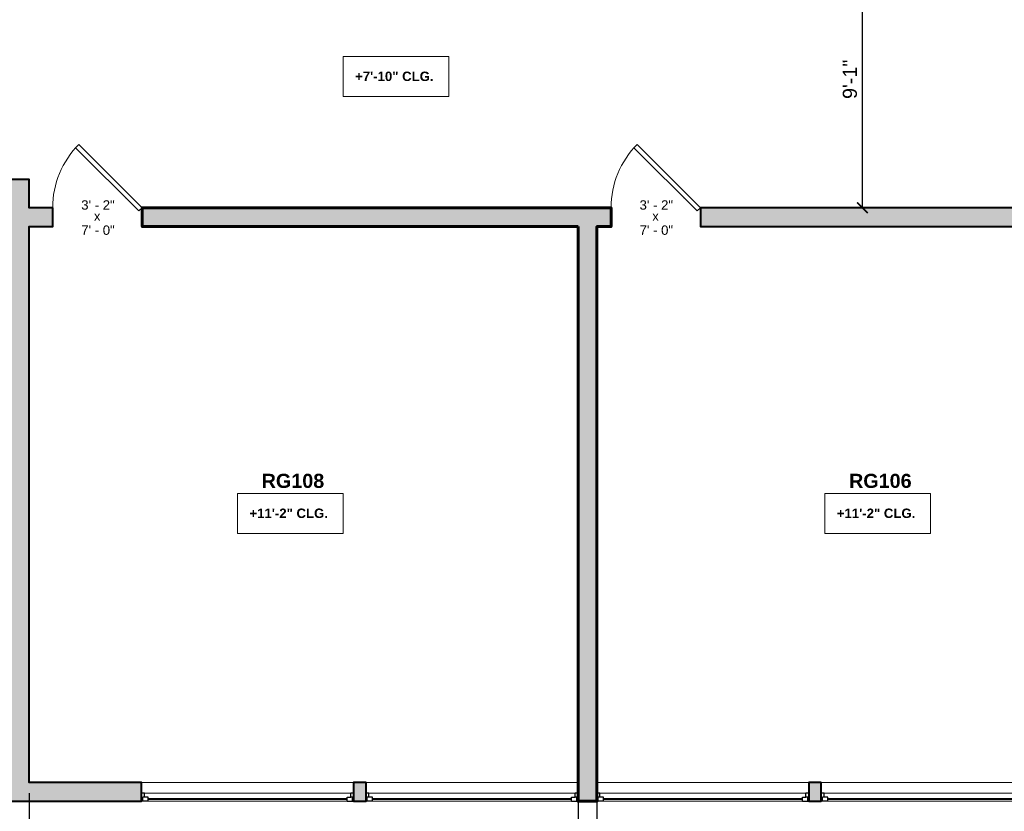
# Model space of a CAD drawing. Header units: inches. Extents: x -2078 to 109126, y -964 to 6385.
# Tile 175 of 256: x 29189 to 29607, y 3786 to 4122. Entities that reach past the tile are written whole.
import ezdxf

# ---------------------------------------------------------------- set-up
doc = ezdxf.new("R2010")
doc.units = ezdxf.units.IN
doc.header["$MEASUREMENT"] = 0
for name, color, linetype, lineweight in [('A-ANNO', 2, 'Continuous', 5), ('A-ANNO-DIMS', 1, 'Continuous', 9), ('A-DOOR', 1, 'Continuous', 18), ('A-GLAZ', 2, 'Continuous', 30), ('A-WALL', 3, 'Continuous', 40), ('A-WINDOWS', 2, 'Continuous', 18)]:
    doc.layers.add(name, color=color, linetype=linetype, lineweight=lineweight)
doc.layers.add('A-HATCH', color=9, linetype='Continuous')
doc.styles.add('Arial_1', font='arial.ttf', dxfattribs={"height": 0.0625})
doc.styles.add('Arial_2', font='arial.ttf', dxfattribs={"height": 3})
doc.styles.add('Arial_B', font='arialbd.ttf', dxfattribs={"height": 4.5})
doc.styles.add('Arial_B_1', font='arialbd.ttf', dxfattribs={"height": 3})
doc.styles.add('JC', font='arial.ttf', dxfattribs={"height": 0.125})
doc.dimstyles.new('JC-DIMS', dxfattribs={"dimtxt": 0.125, "dimasz": 0.09375, "dimexe": 0.09375, "dimexo": 0.09375, "dimgap": 0.046875, "dimtad": 1, "dimdec": 1, "dimzin": 0, "dimdsep": 46, "dimlunit": 4, "dimtxsty": 'JC', "dimblk": 'ARCHTICK', "dimcen": 0.09, "dimclrd": 1, "dimclre": 1, "dimclrt": 256, "dimadec": 0, "dimazin": 0, "dimtfac": 1, "dimtdec": 1, "dimtofl": 0, "dimtmove": 1, "dimatfit": 3, "dimfxl": 1, "dimtolj": 1, "dimtzin": 0, "dimarcsym": 0})

# ---------------------------------------------------------------- blocks, each defined once
blk = doc.blocks.new('JC_DOOR_SINGLE PANEL - SINGLE DOOR-1460154-1-1st Floor - Classroom')
at = {"layer": 'A-DOOR', "lineweight": 30}
for p, q in [((-7.87, 30.87), (-9.28, 29.46)), ((-9.28, 29.46), (17.59, 2.59)), ((19, 4), (-7.87, 30.87)), ((17.59, 2.59), (19, 4))]:
    blk.add_line(p, q, dxfattribs=at)
at = {"layer": 'A-DOOR', "lineweight": 9}
blk.add_arc((19, 4), 38, 135, 180, dxfattribs=at)
blk = doc.blocks.new('JC_FIXED WINDOW - MUNTIN - FIXED WINDOW-1465971-1-1st Floor - Classroom')
at = {"layer": 'A-GLAZ'}
for p, q in [((-45, 4), (-45, -4)), ((-42.25, 4), (-45, 4)), ((-45, 0.5), (-43.75, 0.5)), ((-44.5, 4), (-44.5, 2.25)), ((-44.5, 2.25), (-43.75, 2.25)), ((-42.25, 2.25), (-43.75, 2.25)), ((-43.75, 2.25), (-43.75, 0.5)), ((-42.25, 4), (-42.25, 2.25)), ((42.25, 4), (45, 4)), ((42.25, 4), (42.25, 2.25)), ((42.25, 2.25), (44.5, 2.25)), ((43.75, 2.25), (43.75, 0.5)), ((43.75, 0.5), (45, 0.5)), ((44.5, 4), (44.5, 2.25)), ((45, 4), (45, -4))]:
    blk.add_line(p, q, dxfattribs=at)
at = {"layer": 'A-GLAZ', "lineweight": 9}
for p, q in [((43.75, 0.5), (-43.75, 0.5)), ((42.25, 4), (-42.25, 4))]:
    blk.add_line(p, q, dxfattribs=at)
at = {"layer": 'A-GLAZ', "lineweight": 40}
blk.add_line((-42.25, 3.125), (42.25, 3.125), dxfattribs=at)
at = {"layer": 'A-WINDOWS'}
for p, q in [((45, 4), (-45, 4)), ((-45, -4), (45, -4))]:
    blk.add_line(p, q, dxfattribs=at)
blk = doc.blocks.new('_ArchTick')
at = {"color": 0, "linetype": 'ByBlock', "const_width": 0.15}
blk.add_lwpolyline([(-0.5, -0.5), (0.5, 0.5)], dxfattribs=at)
blk = doc.blocks.new('*D1593')
at = {"layer": 'A-ANNO-DIMS', "color": 1, "lineweight": -2, "transparency": 16777216}
for p, q in [((29434.48, 3793.28), (29434.48, 3608.79)), ((29667.48, 3793.28), (29667.48, 3608.79)), ((29434.48, 3613.29), (29667.48, 3613.29))]:
    blk.add_line(p, q, dxfattribs=at)
at = {"layer": 'Defpoints', "color": 0, "transparency": 16777216}
for p in [(29434.48, 3797.78), (29667.48, 3797.78), (29667.48, 3613.29)]:
    blk.add_point(p, dxfattribs=at)
at = {"layer": 'A-ANNO-DIMS', "color": 1, "lineweight": -2, "transparency": 16777216, "xscale": 4.5, "yscale": 4.5, "zscale": 4.5, "rotation": 180}
blk.add_blockref('_ArchTick', (29434.48, 3613.29), dxfattribs=at)
at = {"layer": 'A-ANNO-DIMS', "color": 1, "lineweight": -2, "transparency": 16777216, "xscale": 4.5, "yscale": 4.5, "zscale": 4.5}
blk.add_blockref('_ArchTick', (29667.48, 3613.29), dxfattribs=at)
at = {"layer": 'A-ANNO-DIMS', "color": 2, "transparency": 16777216, "insert": (29550.98, 3618.6), "char_height": 6, "width": 0.4874, "attachment_point": 5, "style": 'JC'}
blk.add_mtext('\\A1;19\'-5"', dxfattribs=at)
blk = doc.blocks.new('*D1595')
at = {"layer": 'A-ANNO-DIMS', "color": 1, "lineweight": -2, "transparency": 16777216}
for p, q in [((29193.48, 3793.28), (29193.48, 3608.79)), ((29426.48, 3793.28), (29426.48, 3608.79)), ((29193.48, 3613.29), (29426.48, 3613.29))]:
    blk.add_line(p, q, dxfattribs=at)
at = {"layer": 'Defpoints', "color": 0, "transparency": 16777216}
for p in [(29193.48, 3797.78), (29426.48, 3797.78), (29426.48, 3613.29)]:
    blk.add_point(p, dxfattribs=at)
at = {"layer": 'A-ANNO-DIMS', "color": 1, "lineweight": -2, "transparency": 16777216, "xscale": 4.5, "yscale": 4.5, "zscale": 4.5, "rotation": 180}
blk.add_blockref('_ArchTick', (29193.48, 3613.29), dxfattribs=at)
at = {"layer": 'A-ANNO-DIMS', "color": 1, "lineweight": -2, "transparency": 16777216, "xscale": 4.5, "yscale": 4.5, "zscale": 4.5}
blk.add_blockref('_ArchTick', (29426.48, 3613.29), dxfattribs=at)
at = {"layer": 'A-ANNO-DIMS', "color": 2, "transparency": 16777216, "insert": (29309.98, 3618.6), "char_height": 6, "width": 0.4874, "attachment_point": 5, "style": 'JC'}
blk.add_mtext('\\A1;19\'-5"', dxfattribs=at)
blk = doc.blocks.new('*D1605')
at = {"layer": 'A-ANNO-DIMS', "color": 1, "lineweight": -2, "transparency": 16777216}
for p, q in [((29004.48, 3793.28), (29004.48, 3593.14)), ((30616.48, 3793.28), (30616.48, 3593.14)), ((29004.48, 3597.64), (30616.48, 3597.64))]:
    blk.add_line(p, q, dxfattribs=at)
at = {"layer": 'Defpoints', "color": 0, "transparency": 16777216}
for p in [(29004.48, 3797.78), (30616.48, 3797.78), (30616.48, 3597.64)]:
    blk.add_point(p, dxfattribs=at)
at = {"layer": 'A-ANNO-DIMS', "color": 1, "lineweight": -2, "transparency": 16777216, "xscale": 4.5, "yscale": 4.5, "zscale": 4.5, "rotation": 180}
blk.add_blockref('_ArchTick', (29004.48, 3597.64), dxfattribs=at)
at = {"layer": 'A-ANNO-DIMS', "color": 1, "lineweight": -2, "transparency": 16777216, "xscale": 4.5, "yscale": 4.5, "zscale": 4.5}
blk.add_blockref('_ArchTick', (30616.48, 3597.64), dxfattribs=at)
at = {"layer": 'A-ANNO-DIMS', "color": 2, "transparency": 16777216, "insert": (29810.48, 3602.96), "char_height": 6, "width": 0.5739, "attachment_point": 5, "style": 'JC'}
blk.add_mtext('\\A1;134\'-4"', dxfattribs=at)
blk = doc.blocks.new('*D1613')
at = {"layer": 'A-ANNO-DIMS', "color": 1, "lineweight": -2, "transparency": 16777216}
for p, q in [((28990.48, 4418.28), (28990.48, 4565.05)), ((30624.48, 4058.28), (30624.48, 4565.05)), ((28990.48, 4560.55), (30624.48, 4560.55))]:
    blk.add_line(p, q, dxfattribs=at)
at = {"layer": 'Defpoints', "color": 0, "transparency": 16777216}
for p in [(30624.48, 4560.55), (28990.48, 4413.78), (30624.48, 4053.78)]:
    blk.add_point(p, dxfattribs=at)
at = {"layer": 'A-ANNO-DIMS', "color": 1, "lineweight": -2, "transparency": 16777216, "xscale": 4.5, "yscale": 4.5, "zscale": 4.5, "rotation": 180}
blk.add_blockref('_ArchTick', (28990.48, 4560.55), dxfattribs=at)
at = {"layer": 'A-ANNO-DIMS', "color": 1, "lineweight": -2, "transparency": 16777216, "xscale": 4.5, "yscale": 4.5, "zscale": 4.5}
blk.add_blockref('_ArchTick', (30624.48, 4560.55), dxfattribs=at)
at = {"layer": 'A-ANNO-DIMS', "color": 2, "transparency": 16777216, "insert": (29807.48, 4565.86), "char_height": 6, "width": 0.5739, "attachment_point": 5, "style": 'JC'}
blk.add_mtext('\\A1;136\'-2"', dxfattribs=at)
blk = doc.blocks.new('*D1619')
at = {"layer": 'A-ANNO-DIMS', "color": 1, "lineweight": -2, "transparency": 16777216}
for p, q in [((29546.05, 4150.78), (29551.71, 4150.78)), ((29547.21, 4041.78), (29547.21, 4150.78)), ((29546.05, 4041.78), (29551.71, 4041.78))]:
    blk.add_line(p, q, dxfattribs=at)
at = {"layer": 'Defpoints', "color": 0, "transparency": 16777216}
for p in [(29541.55, 4150.78), (29547.21, 4150.78), (29541.55, 4041.78)]:
    blk.add_point(p, dxfattribs=at)
at = {"layer": 'A-ANNO-DIMS', "color": 1, "lineweight": -2, "transparency": 16777216, "xscale": 4.5, "yscale": 4.5, "zscale": 4.5}
for p, rotation in [((29547.21, 4150.78), 90), ((29547.21, 4041.78), 270)]:
    blk.add_blockref('_ArchTick', p, dxfattribs=dict(at, rotation=rotation))
at = {"layer": 'A-ANNO-DIMS', "color": 2, "transparency": 16777216, "insert": (29541.89, 4096.28), "char_height": 6, "width": 0.4008, "attachment_point": 5, "rotation": 90, "style": 'JC'}
blk.add_mtext('\\A1;9\'-1"', dxfattribs=at)
blk = doc.blocks.new('JC- existing door Tag_quad - JC- existing door Tag_quad-839775-1-1st Floor - Classroom')
at = {"layer": 'A-ANNO', "insert": (-0.0234, 0.0378), "char_height": 0.0625, "width": 0.0505, "attachment_point": 1, "style": 'Arial_2', "bg_fill": 3, "box_fill_scale": 1.25, "bg_fill_color": 256, "bg_fill_true_color": 13158600, "bg_fill_transparency": 0}
blk.add_mtext('x', dxfattribs=at)

msp = doc.modelspace()

# ---------------------------------------------------------------- hatches: boundary and pattern name
at = {"layer": 'A-HATCH'}
h = msp.add_hatch(color=256, dxfattribs=at)
h.dxf.hatch_style = 1
h.paths.add_polyline_path([(29426.482, 4033.784), (29426.482, 3789.784), (29434.482, 3789.784), (29434.482, 4033.784), (29440.482, 4033.784), (29440.482, 4041.784), (29241.482, 4041.784), (29241.482, 4033.784)])
h = msp.add_hatch(color=256, dxfattribs=at)
h.dxf.hatch_style = 1
h.paths.add_polyline_path([(29478.482, 4041.784), (29478.482, 4033.784), (29667.482, 4033.784), (29667.482, 3797.784), (29619.732, 3797.784), (29619.732, 3789.784), (29721.232, 3789.784), (29721.232, 3797.784), (29672.482, 3797.784), (29672.482, 4033.784), (29680.482, 4033.784), (29680.482, 4041.784)])
h = msp.add_hatch(color=256, dxfattribs=at)
h.dxf.hatch_style = 1
h.paths.add_polyline_path([(29336.482, 3797.784), (29331.232, 3797.784), (29331.232, 3789.784), (29336.482, 3789.784)])
h = msp.add_hatch(color=256, dxfattribs=at)
h.dxf.hatch_style = 1
h.paths.add_polyline_path([(29529.732, 3797.784), (29524.482, 3797.784), (29524.482, 3789.784), (29529.732, 3789.784)])

# ---------------------------------------------------------------- linework, layer by layer
at = {"layer": 'A-ANNO', "flags": 128}
for points in [[(29326.722, 4105.998), (29371.633, 4105.998), (29371.633, 4088.93), (29326.722, 4088.93)], [(29281.885, 3920.498), (29326.796, 3920.498), (29326.796, 3903.429), (29281.885, 3903.429)], [(29531.206, 3920.498), (29576.117, 3920.498), (29576.117, 3903.429), (29531.206, 3903.429)]]:
    msp.add_lwpolyline(points, close=True, dxfattribs=at)
at = {"layer": 'A-WALL', "lineweight": 60}
msp.add_lwpolyline([(29426.482, 4033.784), (29426.482, 3789.784), (29434.482, 3789.784), (29434.482, 4033.784), (29440.482, 4033.784), (29440.482, 4041.784), (29241.482, 4041.784), (29241.482, 4033.784)], close=True, dxfattribs=at)
at = {"layer": 'A-WALL'}
for points in [[(29478.482, 4041.784), (29478.482, 4033.784), (29667.482, 4033.784), (29667.482, 3797.784), (29619.732, 3797.784), (29619.732, 3789.784), (29721.232, 3789.784), (29721.232, 3797.784), (29672.482, 3797.784), (29672.482, 4033.784), (29680.482, 4033.784), (29680.482, 4041.784)], [(29336.482, 3797.784), (29331.232, 3797.784), (29331.232, 3789.784), (29336.482, 3789.784)], [(29529.732, 3797.784), (29524.482, 3797.784), (29524.482, 3789.784), (29529.732, 3789.784)]]:
    msp.add_lwpolyline(points, close=True, dxfattribs=at)

# ---------------------------------------------------------------- block references
at = {"layer": 'A-WINDOWS', "rotation": 180}
for p in [(29286.232, 3793.784), (29381.482, 3793.784), (29479.482, 3793.784), (29574.732, 3793.784)]:
    msp.add_blockref('JC_FIXED WINDOW - MUNTIN - FIXED WINDOW-1465971-1-1st Floor - Classroom', p, dxfattribs=at)

# ---------------------------------------------------------------- texts
at = {"layer": 'A-ANNO', "attachment_point": 1}
for s, insert, char_height, width, style in [('+7\'-10" CLG.', (29331.842, 4099.545), 4, 41.814, 'Arial_B_1'), ('RG108', (29292.191, 3928.803), 6, 75.346, 'Arial_B'), ('RG106', (29541.512, 3928.803), 6, 75.346, 'Arial_B'), ('+11\'-2" CLG.', (29287.005, 3914.044), 4, 41.814, 'Arial_B_1'), ('+11\'-2" CLG.', (29536.326, 3914.044), 4, 41.814, 'Arial_B_1')]:
    msp.add_mtext(s, dxfattribs=dict(at, insert=insert, char_height=char_height, width=width, style=style))
at = {"layer": 'A-ANNO', "char_height": 4, "width": 17.978, "attachment_point": 1, "style": 'Arial_1', "bg_fill": 3, "box_fill_scale": 1.25, "bg_fill_color": 256, "bg_fill_true_color": 13158600, "bg_fill_transparency": 0}
for s, insert in [('3\' - 2"', (29215.597, 4044.921)), ('3\' - 2"', (29452.597, 4044.921)), ('7\' - 0"', (29215.597, 4034.24)), ('7\' - 0"', (29452.597, 4034.24))]:
    msp.add_mtext(s, dxfattribs=dict(at, insert=insert))

# ---------------------------------------------------------------- dimensions: what is measured, and where the dimension line sits
at = {"layer": 'A-ANNO-DIMS'}
for base, p1, p2, picture, middle in [((30624.482, 4560.548), (28990.482, 4413.784), (30624.482, 4053.784), '*D1613', (29807.482, 4565.864)), ((30616.482, 3597.641), (29004.482, 3797.784), (30616.482, 3797.784), '*D1605', (29810.482, 3602.956)), ((29426.482, 3613.291), (29193.482, 3797.784), (29426.482, 3797.784), '*D1595', (29309.982, 3618.604)), ((29667.482, 3613.291), (29434.482, 3797.784), (29667.482, 3797.784), '*D1593', (29550.982, 3618.604))]:
    dim = msp.add_linear_dim(base=base, p1=p1, p2=p2, dimstyle='JC-DIMS', override={"dimclrt": 2}, dxfattribs=at)
    dim.commit()
    dim.dimension.update_dxf_attribs({"geometry": picture, "text_midpoint": middle})
dim = msp.add_linear_dim(base=(29547.207, 4150.784), p1=(29541.55, 4041.784), p2=(29541.55, 4150.784), angle=90, dimstyle='JC-DIMS', override={"dimclrt": 2}, dxfattribs=at)
dim.commit()
dim.dimension.update_dxf_attribs({"geometry": '*D1619', "text_midpoint": (29541.893, 4096.284)})

# ---------------------------------------------------------------- next in the draw order: block references
at = {"layer": 'A-DOOR'}
for p in [(29222.482, 4037.784), (29459.482, 4037.784)]:
    msp.add_blockref('JC_DOOR_SINGLE PANEL - SINGLE DOOR-1460154-1-1st Floor - Classroom', p, dxfattribs=at)

# ---------------------------------------------------------------- next in the draw order: block references
at = {"layer": 'A-ANNO', "xscale": 64, "yscale": 64, "zscale": 64}
for p in [(29222.482, 4037.784), (29459.482, 4037.784)]:
    msp.add_blockref('JC- existing door Tag_quad - JC- existing door Tag_quad-839775-1-1st Floor - Classroom', p, dxfattribs=at)

# ---------------------------------------------------------------- next in the draw order: hatches: boundary and pattern name
at = {"layer": 'A-HATCH'}
h = msp.add_hatch(color=256, dxfattribs=at)
h.dxf.hatch_style = 1
h.paths.add_polyline_path([(29193.482, 4033.784), (29203.482, 4033.784), (29203.482, 4041.784), (29193.482, 4041.784), (29193.482, 4053.784), (29184.482, 4053.784), (29184.482, 4045.784), (29185.482, 4045.784), (29185.482, 3996.784), (29073.482, 3996.784), (29073.482, 3989.784), (29185.482, 3989.784), (29185.482, 3814.784), (29141.482, 3814.784), (29141.482, 3797.784), (29140.982, 3797.784), (29140.982, 3789.784), (29241.232, 3789.784), (29241.232, 3797.784), (29193.482, 3797.784)])

# ---------------------------------------------------------------- next in the draw order: linework, layer by layer
at = {"layer": 'A-WALL'}
msp.add_lwpolyline([(29203.482, 4041.784), (29193.482, 4041.784), (29193.482, 4053.784), (29184.482, 4053.784), (29184.482, 4045.784), (29185.482, 4045.784), (29185.482, 3996.784), (29073.482, 3996.784), (29073.482, 3989.784), (29185.482, 3989.784), (29185.482, 3814.784), (29141.482, 3814.784), (29141.482, 3797.784), (29140.982, 3797.784), (29140.982, 3789.784), (29241.232, 3789.784), (29241.232, 3797.784), (29193.482, 3797.784), (29193.482, 4033.784), (29203.482, 4033.784)], close=True, dxfattribs=at)

doc.saveas('drawing.dxf')
